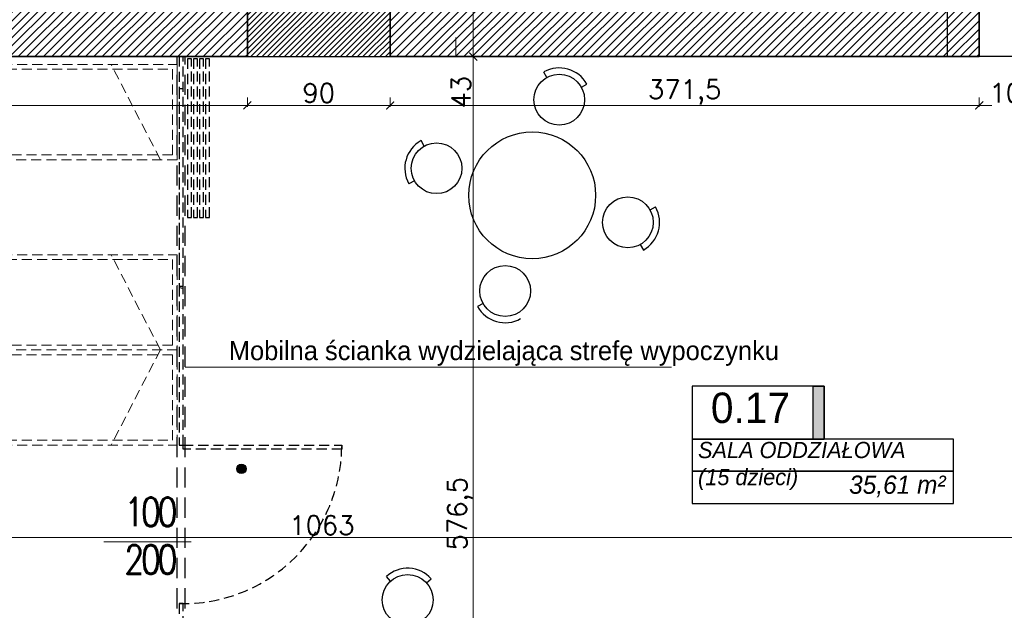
# Model space of a CAD drawing. Header units: millimetres. Extents: x -740 to 33545, y -26688 to 22494.
# Tile 103 of 256: x 9273 to 9894, y 10010 to 10383. Entities that reach past the tile are written whole.
import ezdxf
from ezdxf.lldxf.tags import DXFTag

# ---------------------------------------------------------------- set-up
doc = ezdxf.new("R2010")
doc.units = ezdxf.units.MM
doc.header["$MEASUREMENT"] = 0
doc.linetypes.add('DASHED2', pattern=[9.525, 6.35, -3.175])
doc.layers.get('Defpoints').update_dxf_attribs({"color": 252})
doc.layers.add('_I_EKO_PODKLAD 3', color=252, linetype='Continuous')
doc.layers.add('tabelki opis', color=252, linetype='Continuous')
for name, color, linetype, lineweight in [('A_istniejące ściany', 252, 'Continuous', 35), ('A_l.przerywana', 252, 'ICAD_ISO03W100', 9), ('A_opisy', 252, 'Continuous', 15), ('A_wyposażenie', 252, 'Continuous', 9), ('l. przekrojowa', 252, 'Continuous', 30), ('l.wypełnien', 252, 'Continuous', 5), ('Nowe_820-G Rysunki Obrazki_Nr_pióra__1', 252, 'Continuous', 13), ('Nowe_820-G Rysunki Obrazki_Nr_pióra__23', 252, 'Continuous', 15), ('wymiarowanie', 252, 'Continuous', 9)]:
    doc.layers.add(name, color=color, linetype=linetype, lineweight=lineweight)
doc.styles.add('1-100', font='simplex.shx', dxfattribs={"width": 0.8, "height": 15})
doc.styles.add('ARIALL', font='GOTHIC.TTF', dxfattribs={"height": 40})
doc.styles.add('ROMANS', font='romans')
doc.styles.add('styl2', font='simplex.shx')
tags = doc.linetypes.add('ICAD_ISO03W100', pattern=[30, 12, -18]).pattern_tags.tags
tags[6:7] = [DXFTag(74, 4), DXFTag(75, 0), DXFTag(340, '0'), DXFTag(46, 1.0), DXFTag(50, 0.0), DXFTag(44, 0.0), DXFTag(45, 0.0)]
tags[4:5] = [DXFTag(74, 4), DXFTag(75, 0), DXFTag(340, '0'), DXFTag(46, 1.0), DXFTag(50, 0.0), DXFTag(44, 0.0), DXFTag(45, 0.0)]
doc.dimstyles.new('Skala 1-50', dxfattribs={"dimtxt": 12, "dimasz": 5, "dimexe": 1, "dimexo": 1, "dimgap": 1.5, "dimtad": 1, "dimdec": 1, "dimrnd": 0.5, "dimtxsty": 'styl2', "dimblk": 'ARCHTICK', "dimcen": 5, "dimadec": 0, "dimazin": 0, "dimtfac": 1, "dimtdec": 1, "dimtmove": 1, "dimatfit": 3, "dimldrblk": 'ARCHTICK', "dimfxl": 0, "dimlwd": -1, "dimlwe": -1, "dimarcsym": 0})

# ---------------------------------------------------------------- blocks, each defined once
blk = doc.blocks.new('_ArchTick')
at = {"color": 0, "linetype": 'ByBlock', "const_width": 0.15}
blk.add_lwpolyline([(-0.5, -0.5), (0.5, 0.5)], dxfattribs=at)
blk = doc.blocks.new('*D1187')
at = {"layer": 'Defpoints', "color": 0}
for p in [(9574.19, 10402.52), (9559.18, 10359.34), (9574.19, 10359.34)]:
    blk.add_point(p, dxfattribs=at)
at = {"layer": 'wymiarowanie', "color": 0}
for p, q in [((9564.18, 10402.52), (9558.18, 10402.52)), ((9559.18, 10402.52), (9559.18, 10359.34)), ((9564.18, 10359.34), (9558.18, 10359.34)), ((9559.18, 10359.34), (9559.18, 10326.72))]:
    blk.add_line(p, q, dxfattribs=at)
at = {"layer": 'wymiarowanie', "color": 0, "xscale": 5, "yscale": 5, "zscale": 5}
for p, rotation in [((9559.18, 10402.52), 90), ((9559.18, 10359.34), 270)]:
    blk.add_blockref('_ArchTick', p, dxfattribs=dict(at, rotation=rotation))
at = {"layer": 'wymiarowanie', "color": 0, "insert": (9551.38, 10336.94), "char_height": 12, "attachment_point": 5, "rotation": 90, "style": 'styl2'}
blk.add_mtext('43', dxfattribs=at)
blk = doc.blocks.new('*D1188')
at = {"layer": 'Defpoints', "color": 0}
for p in [(9574.19, 10359.34), (9559.18, 9782.76), (9587.01, 9782.76)]:
    blk.add_point(p, dxfattribs=at)
at = {"layer": 'wymiarowanie', "color": 0}
for p, q in [((9564.18, 10359.34), (9558.18, 10359.34)), ((9559.18, 10359.34), (9559.18, 9782.76)), ((9564.18, 9782.76), (9558.18, 9782.76))]:
    blk.add_line(p, q, dxfattribs=at)
at = {"layer": 'wymiarowanie', "color": 0, "xscale": 5, "yscale": 5, "zscale": 5}
for p, rotation in [((9559.18, 10359.34), 90), ((9559.18, 9782.76), 270)]:
    blk.add_blockref('_ArchTick', p, dxfattribs=dict(at, rotation=rotation))
at = {"layer": 'wymiarowanie', "color": 0, "insert": (9550.84, 10071.05), "char_height": 12, "attachment_point": 5, "rotation": 90, "style": 'styl2'}
blk.add_mtext('576,5', dxfattribs=at)
blk = doc.blocks.new('*D2227')
at = {"layer": 'Defpoints', "color": 0}
for p in [(8932.19, 10064.95), (9995.19, 10064.95), (8932.19, 10055.97)]:
    blk.add_point(p, dxfattribs=at)
at = {"layer": 'wymiarowanie', "color": 0}
for p, q in [((8932.19, 10060.97), (8932.19, 10054.97)), ((9995.19, 10060.97), (9995.19, 10054.97)), ((9995.19, 10055.97), (8932.19, 10055.97))]:
    blk.add_line(p, q, dxfattribs=at)
at = {"layer": 'wymiarowanie', "color": 0, "xscale": 5, "yscale": 5, "zscale": 5, "rotation": 180}
blk.add_blockref('_ArchTick', (8932.19, 10055.97), dxfattribs=at)
at = {"layer": 'wymiarowanie', "color": 0, "xscale": 5, "yscale": 5, "zscale": 5}
blk.add_blockref('_ArchTick', (9995.19, 10055.97), dxfattribs=at)
at = {"layer": 'wymiarowanie', "color": 0, "insert": (9463.69, 10063.77), "char_height": 12, "attachment_point": 5, "style": 'styl2'}
blk.add_mtext('1063', dxfattribs=at)
blk = doc.blocks.new('*D2623')
at = {"layer": 'Defpoints', "color": 0}
for p in [(8932.19, 10359.34), (9416.72, 10359.34), (9416.72, 10328.56)]:
    blk.add_point(p, dxfattribs=at)
at = {"layer": 'wymiarowanie', "color": 0}
for p, q in [((8932.19, 10333.56), (8932.19, 10327.56)), ((9416.72, 10333.56), (9416.72, 10327.56)), ((8932.19, 10328.56), (9416.72, 10328.56))]:
    blk.add_line(p, q, dxfattribs=at)
at = {"layer": 'wymiarowanie', "color": 0, "xscale": 5, "yscale": 5, "zscale": 5, "rotation": 180}
blk.add_blockref('_ArchTick', (8932.19, 10328.56), dxfattribs=at)
at = {"layer": 'wymiarowanie', "color": 0, "xscale": 5, "yscale": 5, "zscale": 5}
blk.add_blockref('_ArchTick', (9416.72, 10328.56), dxfattribs=at)
at = {"layer": 'wymiarowanie', "color": 0, "insert": (9174.45, 10336.91), "char_height": 12, "attachment_point": 5, "style": 'styl2'}
blk.add_mtext('484,5', dxfattribs=at)
blk = doc.blocks.new('*D2624')
at = {"layer": 'Defpoints', "color": 0}
for p in [(9416.72, 10359.34), (9506.72, 10359.34), (9506.72, 10328.56)]:
    blk.add_point(p, dxfattribs=at)
at = {"layer": 'wymiarowanie', "color": 0}
for p, q in [((9416.72, 10333.56), (9416.72, 10327.56)), ((9506.72, 10333.56), (9506.72, 10327.56)), ((9416.72, 10328.56), (9506.72, 10328.56))]:
    blk.add_line(p, q, dxfattribs=at)
at = {"layer": 'wymiarowanie', "color": 0, "xscale": 5, "yscale": 5, "zscale": 5, "rotation": 180}
blk.add_blockref('_ArchTick', (9416.72, 10328.56), dxfattribs=at)
at = {"layer": 'wymiarowanie', "color": 0, "xscale": 5, "yscale": 5, "zscale": 5}
blk.add_blockref('_ArchTick', (9506.72, 10328.56), dxfattribs=at)
at = {"layer": 'wymiarowanie', "color": 0, "insert": (9461.72, 10336.36), "char_height": 12, "attachment_point": 5, "style": 'styl2'}
blk.add_mtext('90', dxfattribs=at)
blk = doc.blocks.new('*D2625')
at = {"layer": 'Defpoints', "color": 0}
for p in [(9506.72, 10359.34), (9878.19, 10359.34), (9878.19, 10328.56)]:
    blk.add_point(p, dxfattribs=at)
at = {"layer": 'wymiarowanie', "color": 0}
for p, q in [((9506.72, 10333.56), (9506.72, 10327.56)), ((9878.19, 10333.56), (9878.19, 10327.56)), ((9506.72, 10328.56), (9878.19, 10328.56))]:
    blk.add_line(p, q, dxfattribs=at)
at = {"layer": 'wymiarowanie', "color": 0, "xscale": 5, "yscale": 5, "zscale": 5, "rotation": 180}
blk.add_blockref('_ArchTick', (9506.72, 10328.56), dxfattribs=at)
at = {"layer": 'wymiarowanie', "color": 0, "xscale": 5, "yscale": 5, "zscale": 5}
blk.add_blockref('_ArchTick', (9878.19, 10328.56), dxfattribs=at)
at = {"layer": 'wymiarowanie', "color": 0, "insert": (9692.45, 10336.91), "char_height": 12, "attachment_point": 5, "style": 'styl2'}
blk.add_mtext('371,5', dxfattribs=at)
blk = doc.blocks.new('*D2626')
at = {"layer": 'Defpoints', "color": 0}
for p in [(9878.19, 10359.34), (9980.19, 10359.34), (9980.19, 10328.56)]:
    blk.add_point(p, dxfattribs=at)
at = {"layer": 'wymiarowanie', "color": 0}
for p, q in [((9878.19, 10333.56), (9878.19, 10327.56)), ((9980.19, 10333.56), (9980.19, 10327.56)), ((9878.19, 10328.56), (9886.18, 10328.56)), ((9980.19, 10328.56), (9913.95, 10328.56))]:
    blk.add_line(p, q, dxfattribs=at)
at = {"layer": 'wymiarowanie', "color": 0, "xscale": 5, "yscale": 5, "zscale": 5, "rotation": 180}
blk.add_blockref('_ArchTick', (9878.19, 10328.56), dxfattribs=at)
at = {"layer": 'wymiarowanie', "color": 0, "xscale": 5, "yscale": 5, "zscale": 5}
blk.add_blockref('_ArchTick', (9980.19, 10328.56), dxfattribs=at)
at = {"layer": 'wymiarowanie', "color": 0, "insert": (9900.07, 10336.36), "char_height": 12, "attachment_point": 5, "style": 'styl2'}
blk.add_mtext('102', dxfattribs=at)

msp = doc.modelspace()

# ---------------------------------------------------------------- hatches: boundary and pattern name
at = {"layer": '_I_EKO_PODKLAD 3', "linetype": 'Continuous'}
msp.add_hatch(color=256, dxfattribs=at).paths.add_polyline_path([(9412.99, 10096.3, 1), (9412.99, 10102.3, 1)])
msp.add_hatch(color=256, dxfattribs=at).paths.add_polyline_path([(9412.99, 10096.3, 1), (9412.99, 10102.3, 1)])
at = {"layer": 'l.wypełnien'}
h = msp.add_hatch(dxfattribs=at)
h.set_pattern_fill('ANSI31', color=256, scale=30, style=0)
h.paths.add_polyline_path([(8887.19, 10284.84), (8887.19, 10539.8), (8932.19, 10539.8), (8932.19, 10402.52), (9059.57, 10402.52), (9368.19, 10402.52), (9394.23, 10402.52), (9416.72, 10402.52), (9416.72, 10359.34), (9405.31, 10359.34), (9376.25, 10359.34), (8932.19, 10359.34), (8932.19, 10284.84)])
h.paths.add_polyline_path([(9871.19, 10801.99), (9871.19, 10791.99), (9878.23, 10791.99), (9890.23, 10791.99), (10052.23, 10791.99), (10052.23, 10564.52), (10066.23, 10564.52), (10066.23, 10706), (10066.23, 10711.93), (10066.23, 10711.98), (10066.23, 10728.73), (10066.23, 10765.23), (10066.23, 10776), (10066.23, 10781.93), (10066.23, 10781.98), (10066.23, 10781.93), (10066.23, 10776), (10066.22, 10776), (10066.23, 10781.93), (10066.23, 10781.98), (10066.23, 10791.99), (10125.49, 10791.99), (10125.49, 10808.08), (10125.49, 10819.93), (10125.49, 10834.32), (10058.81, 10834.32), (9924.19, 10834.32), (9924.19, 10862.32), (9879.19, 10862.32), (9879.19, 10834.32), (9871.19, 10834.32), (9871.19, 10801.99)])
h.paths.add_polyline_path([(9570.47, 10794.52), (9731.23, 10794.52), (9731.23, 10731.52), (9748.23, 10731.52), (9748.23, 10793.99), (9768.19, 10793.99), (9768.19, 10801.99), (9781.19, 10801.99), (9781.19, 10834.32), (9769.78, 10834.32), (9645.19, 10834.32), (9645.19, 10833.52), (9604.19, 10833.52), (9570.47, 10833.52)])
h.paths.add_polyline_path([(9394.23, 10794.52), (9428.47, 10794.52), (9428.47, 10833.52), (9388.19, 10833.52), (9388.19, 10794.52), (9394.23, 10794.52)])
h.paths.add_polyline_path([(9428.47, 10794.52), (9428.47, 10833.52), (9448.47, 10833.52), (9448.47, 10794.52)])
h.paths.add_polyline_path([(9550.47, 10794.52), (9570.47, 10794.52), (9570.47, 10833.52), (9550.47, 10833.52)])
h.paths.add_polyline_path([(9368.19, 10794.52), (9388.19, 10794.52), (9388.19, 10833.52), (9368.19, 10833.52)])
h.paths.add_polyline_path([(9604.19, 10833.52), (9604.19, 10849.32), (9645.19, 10849.32), (9645.19, 10833.52)])
h.paths.add_polyline_path([(9368.19, 10422.52), (9368.19, 10402.52), (9394.23, 10402.52), (9394.23, 10422.52)])
h.paths.add_polyline_path([(9368.19, 10774.52), (9394.23, 10774.52), (9394.23, 10794.52), (9368.19, 10794.52)])
h = msp.add_hatch(dxfattribs=at)
h.set_pattern_fill('ANSI31', color=256, scale=20, style=0)
h.paths.add_polyline_path([(9416.72, 10402.52), (9416.72, 10359.34), (9506.72, 10359.34), (9506.72, 10402.52), (9417.07, 10402.52)])
h = msp.add_hatch(dxfattribs=at)
h.set_pattern_fill('ANSI31', color=256, scale=30, style=0)
h.paths.add_polyline_path([(10179.68, 10402.52), (10279.59, 10402.52), (10279.59, 10396.52), (10273.59, 10396.52), (10273.59, 10123.69), (10279.59, 10126.48), (10279.59, 10017.29), (10316.23, 10017.29), (10316.23, 9992.74), (10279.59, 9992.74), (10279.59, 9927.76), (10254.19, 9927.76), (10254.19, 10359.34), (10179.68, 10359.34)])
h.paths.add_polyline_path([(10260.11, 10246.37), (10272.71, 10246.37), (10272.71, 10279.87), (10260.11, 10279.87)], flags=24)
h.paths.add_polyline_path([(10504.8, 10309.84), (10504.8, 10297.84), (10504.8, 10254.75), (10504.8, 10017.29), (10504.8, 9992.74), (10504.8, 9927.76), (10529.35, 9927.76), (10529.35, 10281.34), (10542.35, 10281.34), (10542.35, 10359.34), (10636.35, 10359.34), (10635.51, 10402.52), (10504.8, 10402.52), (10504.8, 10396.52)])
h.paths.add_polyline_path([(10504.8, 10396.52), (10510.8, 10396.52), (10510.8, 10309.84), (10504.8, 10309.84)], flags=16)
h.paths.add_polyline_path([(10504.8, 10392.52), (10504.8, 10309.84), (10510.8, 10309.84), (10510.8, 10396.52), (10504.8, 10396.52)], flags=0)
h.paths.add_polyline_path([(10515.95, 10326.34), (10515.95, 10347.34), (10530.35, 10347.34), (10530.35, 10326.34)], flags=16)
h.paths.add_polyline_path([(10515.95, 10347.34), (10515.95, 10326.34), (10530.35, 10326.34), (10530.35, 10347.34)], flags=0)
h.paths.add_polyline_path([(10515.95, 10297.84), (10515.95, 10293.34), (10530.35, 10293.34), (10530.35, 10314.34), (10515.95, 10314.34), (10515.95, 10309.84)], flags=16)
h.paths.add_polyline_path([(10515.95, 10297.84), (10515.95, 10309.84), (10515.95, 10314.34), (10530.35, 10314.34), (10530.35, 10293.34), (10515.95, 10293.34)], flags=0)
h.paths.add_polyline_path([(10504.8, 10254.75), (10504.8, 10297.84), (10510.8, 10297.84), (10510.8, 10254.75)], flags=16)
h.paths.add_polyline_path([(10510.8, 10254.75), (10510.8, 10297.84), (10504.8, 10297.84), (10504.8, 10259.75), (10504.8, 10254.75)], flags=0)
h.paths.add_polyline_path([(10504.8, 10297.84), (10510.8, 10297.84), (10510.8, 10309.84), (10504.8, 10309.84)], flags=16)
h.paths.add_polyline_path([(10504.8, 10309.84), (10510.8, 10309.84), (10510.8, 10297.84), (10504.8, 10297.84)], flags=0)
h.paths.add_polyline_path([(10510.8, 10309.84), (10515.95, 10309.84), (10515.95, 10297.84), (10510.8, 10297.84)], flags=16)
h.paths.add_polyline_path([(10510.84, 10326.02), (10523.45, 10326.02), (10523.45, 10359.52), (10510.84, 10359.52)], flags=8)
h.paths.add_polyline_path([(10510.84, 10326.02), (10523.45, 10326.02), (10523.45, 10359.52), (10510.84, 10359.52)], flags=8)
h.paths.add_polyline_path([(9506.72, 10359.34), (9506.72, 10402.52), (9858.19, 10402.52), (9858.19, 10359.34)])
h.paths.add_polyline_path([(10000.19, 10359.34), (10089.09, 10359.34), (10089.09, 10402.52), (10000.19, 10402.52)])
h.paths.add_polyline_path([(10273.59, 10123.69), (10273.59, 10396.52), (10279.59, 10396.52), (10279.59, 10359.34), (10279.59, 10126.48)])
h.paths.add_polyline_path([(10372.72, 9992.74), (10372.72, 10017.29), (10316.23, 10017.29), (10316.23, 9992.74)])
h.paths.add_polyline_path([(9858.19, 10359.34), (9858.19, 10402.52), (9878.19, 10402.52), (9878.19, 10359.34)])
h.paths.add_polyline_path([(10000.19, 10359.34), (10000.19, 10402.52), (9980.19, 10402.52), (9980.19, 10359.34)])
h.paths.add_polyline_path([(10279.59, 9907.76), (10279.59, 9927.76), (10254.19, 9927.76), (10254.19, 9907.76)])
h.paths.add_polyline_path([(10529.35, 9907.76), (10529.35, 9927.76), (10504.8, 9927.76), (10504.8, 9907.76)])
h.paths.add_polyline_path([(10494.8, 10017.29), (10494.8, 9992.74), (10504.8, 9992.74), (10504.8, 10017.29)])
at = {"layer": 'tabelki opis'}
msp.add_hatch(color=256, dxfattribs=at).paths.add_polyline_path([(9780.41, 10118.13), (9780.41, 10151.4), (9773.45, 10151.4), (9773.45, 10118.13)])

# ---------------------------------------------------------------- linework, layer by layer
at = {"layer": '_I_EKO_PODKLAD 3', "linetype": 'DASHED2', "ltscale": 2}
for p, q in [((9372.5, 9782.76), (9372.5, 10359.34)), ((9372.5, 9782.76), (9372.5, 10359.34)), ((9377.5, 9782.76), (9377.5, 10359.34)), ((9377.5, 9782.76), (9377.5, 10359.34))]:
    msp.add_line(p, q, dxfattribs=at)
at = {"layer": '_I_EKO_PODKLAD 3', "ltscale": 500}
for p, q in [((9605.57, 10346.14), (9603.62, 10349.63)), ((9605.57, 10346.14), (9603.62, 10349.63)), ((9627.34, 10339.99), (9630.83, 10341.94)), ((9627.34, 10339.99), (9630.83, 10341.94)), ((9528.19, 10302.87), (9526.24, 10306.36)), ((9528.19, 10302.87), (9526.24, 10306.36)), ((9522.03, 10281.09), (9518.54, 10279.14)), ((9522.03, 10281.09), (9518.54, 10279.14)), ((9670.62, 10262.61), (9674.11, 10264.56)), ((9670.62, 10262.61), (9674.11, 10264.56)), ((9664.46, 10240.83), (9666.42, 10237.34)), ((9664.46, 10240.83), (9666.42, 10237.34)), ((9565.31, 10203.71), (9561.82, 10201.76)), ((9565.31, 10203.71), (9561.82, 10201.76)), ((9507.07, 10028.54), (9504.39, 10031.52)), ((9507.07, 10028.54), (9504.39, 10031.52)), ((9529.66, 10027.38), (9532.63, 10030.06)), ((9529.66, 10027.38), (9532.63, 10030.06))]:
    msp.add_line(p, q, dxfattribs=at)
at = {"layer": '_I_EKO_PODKLAD 3', "linetype": 'DASHED2'}
for points in [[(9376.25, 10213.36), (9376.25, 10359.34), (9373.75, 10359.35), (9373.75, 10213.81), (9376.25, 10213.36)], [(9381.51, 10257.93), (9381.51, 10357.93), (9379.01, 10357.93), (9379.01, 10257.93), (9381.51, 10257.93)], [(9385.26, 10257.93), (9385.26, 10357.93), (9382.76, 10357.93), (9382.76, 10257.93), (9385.26, 10257.93)], [(9389.01, 10257.93), (9389.01, 10357.93), (9386.51, 10357.93), (9386.51, 10257.93), (9389.01, 10257.93)], [(9392.76, 10257.93), (9392.76, 10357.93), (9390.26, 10357.93), (9390.26, 10257.93), (9392.76, 10257.93)], [(9376.25, 10213.36), (9376.25, 10339.12), (9373.75, 10339.12), (9373.75, 10213.81), (9376.25, 10213.36)], [(9376.25, 10114.34), (9376.25, 10214.34), (9373.75, 10214.34), (9373.75, 10114.34), (9376.25, 10114.34)], [(9376.25, 10114.34), (9376.25, 10214.34), (9373.75, 10214.34), (9373.75, 10114.34), (9376.25, 10114.34)], [(9476.25, 10111.84), (9376.25, 10111.84), (9376.25, 10114.34), (9476.25, 10114.34), (9476.25, 10111.84)], [(9476.25, 10111.84), (9376.25, 10111.84), (9376.25, 10114.34), (9476.25, 10114.34), (9476.25, 10111.84)], [(9376.25, 9914.34), (9376.25, 10014.34), (9373.75, 10014.34), (9373.75, 9914.34), (9376.25, 9914.34)]]:
    msp.add_lwpolyline(points, dxfattribs=at)
at = {"layer": '_I_EKO_PODKLAD 3', "ltscale": 500}
for centre, radius in [((9613.38, 10332.18), 16), ((9613.38, 10332.18), 16), ((9596.33, 10271.85), 40), ((9596.33, 10271.85), 40), ((9536, 10288.9), 16), ((9536, 10288.9), 16), ((9656.65, 10254.8), 16), ((9656.65, 10254.8), 16), ((9579.27, 10211.52), 16), ((9579.27, 10211.52), 16), ((9517.78, 10016.66), 16), ((9517.78, 10016.66), 16)]:
    msp.add_circle(centre, radius, dxfattribs=at)
at = {"layer": '_I_EKO_PODKLAD 3', "linetype": 'Continuous'}
msp.add_circle((9412.99, 10099.3), 3, dxfattribs=at)
msp.add_circle((9412.99, 10099.3), 3, dxfattribs=at)
at = {"layer": '_I_EKO_PODKLAD 3', "ltscale": 500}
for centre, start, end in [((9613.38, 10332.18), 29.21625, 119.21625), ((9613.38, 10332.18), 29.21625, 119.21625), ((9536, 10288.9), 119.21625, 209.21625), ((9536, 10288.9), 119.21625, 209.21625), ((9656.65, 10254.8), 299.21625, 29.21625), ((9656.65, 10254.8), 299.21625, 29.21625), ((9579.27, 10211.52), 209.21625, 299.21625), ((9579.27, 10211.52), 209.21625, 299.21625), ((9517.78, 10016.66), 42.04495, 132.04495), ((9517.78, 10016.66), 42.04495, 132.04495)]:
    msp.add_arc(centre, 20, start, end, dxfattribs=at)
at = {"layer": '_I_EKO_PODKLAD 3', "linetype": 'DASHED2'}
msp.add_arc((9376.25, 10114.34), 100, 268.56746, 0.50373, dxfattribs=at)
msp.add_arc((9376.25, 10114.34), 100, 268.56746, 0.50373, dxfattribs=at)
at = {"layer": 'A_istniejące ściany'}
msp.add_line((9878.19, 10359.34), (9878.19, 10402.52), dxfattribs=at)
at = {"layer": 'A_istniejące ściany', "ltscale": 15}
msp.add_lwpolyline([(9405.31, 10402.52), (9416.72, 10402.52), (9416.72, 10359.34), (9405.31, 10359.34)], dxfattribs=at)
at = {"layer": 'A_istniejące ściany'}
for points in [[(9506.72, 10402.52), (9506.72, 10359.34)], [(8932.19, 10359.34), (9405.31, 10359.34)], [(9506.72, 10359.34), (9878.19, 10359.34)]]:
    msp.add_lwpolyline(points, dxfattribs=at)
at = {"layer": 'A_l.przerywana', "lineweight": 30, "ltscale": 0.3}
msp.add_lwpolyline([(9858.19, 10402.52), (10000.19, 10402.52), (10000.19, 10359.34), (9858.19, 10359.34)], close=True, dxfattribs=at)
at = {"layer": 'A_l.przerywana', "ltscale": 0.3}
for points in [[(9548.27, 10359.34), (9548.27, 10371.34)], [(9980.19, 10371.34), (9980.19, 10359.34), (9878.19, 10359.34), (9878.19, 10371.34)]]:
    msp.add_lwpolyline(points, dxfattribs=at)
at = {"layer": 'A_wyposażenie', "linetype": 'DASHED2'}
for p, q in [((9361.97, 10294.34), (9330.74, 10354.34)), ((9361.97, 10294.34), (9330.74, 10354.34)), ((9361.97, 10174.34), (9330.74, 10234.34)), ((9361.97, 10174.34), (9330.74, 10234.34)), ((9361.97, 10174.34), (9330.74, 10114.34)), ((9361.97, 10174.34), (9330.74, 10114.34))]:
    msp.add_line(p, q, dxfattribs=at)
for points in [[(9372.5, 10354.34), (9372.5, 10294.34), (9252.5, 10294.34), (9252.5, 10354.34)], [(9372.5, 10354.34), (9372.5, 10294.34), (9252.5, 10294.34), (9252.5, 10354.34)], [(9369.5, 10351.34), (9369.5, 10297.34), (9255.5, 10297.34), (9255.5, 10351.34)], [(9369.5, 10351.34), (9369.5, 10297.34), (9255.5, 10297.34), (9255.5, 10351.34)], [(9372.5, 10234.34), (9372.5, 10174.34), (9252.5, 10174.34), (9252.5, 10234.34)], [(9372.5, 10234.34), (9372.5, 10174.34), (9252.5, 10174.34), (9252.5, 10234.34)], [(9369.5, 10231.34), (9369.5, 10177.34), (9255.5, 10177.34), (9255.5, 10231.34)], [(9369.5, 10231.34), (9369.5, 10177.34), (9255.5, 10177.34), (9255.5, 10231.34)], [(9372.5, 10114.34), (9372.5, 10174.34), (9252.5, 10174.34), (9252.5, 10114.34)], [(9372.5, 10114.34), (9372.5, 10174.34), (9252.5, 10174.34), (9252.5, 10114.34)], [(9369.5, 10117.34), (9369.5, 10171.34), (9255.5, 10171.34), (9255.5, 10117.34)], [(9369.5, 10117.34), (9369.5, 10171.34), (9255.5, 10171.34), (9255.5, 10117.34)]]:
    msp.add_lwpolyline(points, close=True, dxfattribs=at)
at = {"layer": 'l. przekrojowa'}
msp.add_lwpolyline([(9416.72, 10359.34), (9506.72, 10359.34), (9506.72, 10402.52), (9416.72, 10402.52)], close=True, dxfattribs=at)
at = {"layer": 'Nowe_820-G Rysunki Obrazki_Nr_pióra__1', "linetype": 'Continuous', "lineweight": 13}
for points in [[(9325.89, 10359.34), (9316.57, 10359.34)], [(9325.89, 10359.34), (9336.05, 10359.34)]]:
    msp.add_lwpolyline(points, dxfattribs=at)
at = {"layer": 'Nowe_820-G Rysunki Obrazki_Nr_pióra__23', "linetype": 'Continuous', "lineweight": 15}
msp.add_lwpolyline([(9634.43, 10359.34), (9596.33, 10359.34)], dxfattribs=at)
at = {"layer": 'tabelki opis'}
for points in [[(9780.41, 10151.4), (9697.25, 10151.4), (9697.25, 10118.13), (9780.41, 10118.13), (9780.41, 10151.4)], [(9697.25, 10097.86), (9861.99, 10097.86), (9861.99, 10118.13), (9697.25, 10118.13), (9697.25, 10097.86)], [(9697.25, 10077.58), (9861.99, 10077.58), (9861.99, 10097.86), (9697.25, 10097.86), (9697.25, 10077.58)]]:
    msp.add_lwpolyline(points, dxfattribs=at)
msp.add_lwpolyline([(9780.41, 10118.13), (9773.45, 10118.13), (9773.45, 10151.4), (9780.41, 10151.4)], close=True, dxfattribs=at)
at = {"layer": 'wymiarowanie'}
for p, q in [((9377.5, 10163.55), (9684.14, 10163.55)), ((9326.19, 10053.34), (9381.19, 10053.34))]:
    msp.add_line(p, q, dxfattribs=at)

# ---------------------------------------------------------------- texts
at = {"layer": 'A_opisy', "ltscale": 0.3, "char_height": 10.8, "width": 109.7533, "attachment_point": 1, "rotation": 90, "style": 'ARIALL'}
for insert in [(9248.92, 9636.58), (9448.73, 9636.58), (9695.11, 9636.58)]:
    msp.add_mtext('\\pi43.41246;{\\fArial|b0|i1|c238|p34;153}\\P\\pi43.29366;{\\fArial|b0|i1|c238|p34;175}', dxfattribs=dict(at, insert=insert))
at = {"layer": 'tabelki opis', "attachment_point": 1}
for s, insert, char_height, width in [('{\\fCentury Gothic|b0|i0|c238|p34;0.17}', (9708.98, 10147.44), 19.2, 56.7), ('{\\fCentury Gothic|b0|i1|c238|p34;SALA ODDZIAŁOWA}\\P{\\fCentury Gothic|b0|i1|c238|p34;(15 dzieci)}', (9700.89, 10116.35), 10.24, 164.736), ('{\\fCentury Gothic|b0|i1|c238|p34;35,61 m²}', (9796.17, 10095.1), 11.52, 68.7387)]:
    msp.add_mtext(s, dxfattribs=dict(at, insert=insert, char_height=char_height, width=width))
at = {"layer": 'wymiarowanie', "char_height": 12, "width": 621.5287, "attachment_point": 1}
for s, insert in [('\\pi11.65274;{\\fCentury Gothic|b0|i0|c238|p34;Warstwa tynkarska - wyprawa dekoracyjna z tynku silikonowego o strukturze }\\pi12.21674;{\\fCentury Gothic|b0|i0|c238|p34;baranka o uziarnieniu 1,5 lub 2mm; kolor wg NCS:S1002-G50Y}\\P\\pi419.66474;{\\fCentury Gothic|b0|i0|c238|p34;grubość styropianu 20cm}\\P\\pi621.52874;{\\fCentury Gothic|b0|i0|c238|p34; }', (5416.61, 10370.91)), ('\\pi452.88074;{\\fCentury Gothic|b0|i0|c238|p34;Parapety zewnętrzne}\\P\\pi223.76474;{\\fCentury Gothic|b0|i0|c238|p34; z blachy stalowej powlekanej w kolorze RAL 7016}', (5416.61, 10228.95)), ('\\pi463.76474;{\\fCentury Gothic|b0|i0|c238|p34;Obróbka cokołowa}\\P\\pi223.76474;{\\fCentury Gothic|b0|i0|c238|p34; z blachy stalowej powlekanej w kolorze RAL 7016}', (5416.61, 10130.15))]:
    msp.add_mtext(s, dxfattribs=dict(at, insert=insert))
at = {"layer": 'wymiarowanie', "linetype": 'Continuous', "insert": (9751.95, 10179.9), "char_height": 12, "width": 327.6277, "attachment_point": 3, "style": 'ROMANS'}
msp.add_mtext('{\\fCentury Gothic|b0|i0|c238|p0;Mobilna ścianka wydzielająca strefę }{\\fCentury Gothic|b0|i0|c238|p0;wypoczynku}\\P{\\fCentury Gothic|b0|i0|c238|p0; }', dxfattribs=at)
at = {"layer": 'wymiarowanie', "linetype": 'DASHED2', "insert": (9370.67, 10081.17), "char_height": 18, "width": 45.8115, "attachment_point": 3, "style": '1-100'}
msp.add_mtext('\\pi2.05714;{\\T0.75000;100}\\P{\\T0.75000;200}', dxfattribs=at)

# ---------------------------------------------------------------- dimensions: what is measured, and where the dimension line sits
at = {"layer": 'wymiarowanie'}
dim = msp.add_linear_dim(base=(9559.18, 10359.34), p1=(9574.19, 10402.52), p2=(9574.19, 10359.34), angle=90, dimstyle='Skala 1-50', dxfattribs=at)
dim.commit()
dim.dimension.update_dxf_attribs({"geometry": '*D1187', "text_midpoint": (9559.18, 10336.94), "dimtype": 160})
for base, p1, p2, picture, middle in [((9416.72, 10328.56), (8932.19, 10359.34), (9416.72, 10359.34), '*D2623', (9174.45, 10336.91)), ((9506.72, 10328.56), (9416.72, 10359.34), (9506.72, 10359.34), '*D2624', (9461.72, 10336.36)), ((9878.19, 10328.56), (9506.72, 10359.34), (9878.19, 10359.34), '*D2625', (9692.45, 10336.91)), ((8932.19, 10055.97), (9995.19, 10064.95), (8932.19, 10064.95), '*D2227', (9463.69, 10063.77))]:
    dim = msp.add_linear_dim(base=base, p1=p1, p2=p2, dimstyle='Skala 1-50', dxfattribs=at)
    dim.commit()
    dim.dimension.update_dxf_attribs({"geometry": picture, "text_midpoint": middle})
dim = msp.add_linear_dim(base=(9559.18, 9782.76), p1=(9574.19, 10359.34), p2=(9587.01, 9782.76), angle=90, dimstyle='Skala 1-50', dxfattribs=at)
dim.commit()
dim.dimension.update_dxf_attribs({"geometry": '*D1188', "text_midpoint": (9550.84, 10071.05)})
dim = msp.add_linear_dim(base=(9980.19, 10328.56), p1=(9878.19, 10359.34), p2=(9980.19, 10359.34), dimstyle='Skala 1-50', dxfattribs=at)
dim.commit()
dim.dimension.update_dxf_attribs({"geometry": '*D2626', "text_midpoint": (9900.07, 10328.56), "dimtype": 160})

doc.saveas('drawing.dxf')
